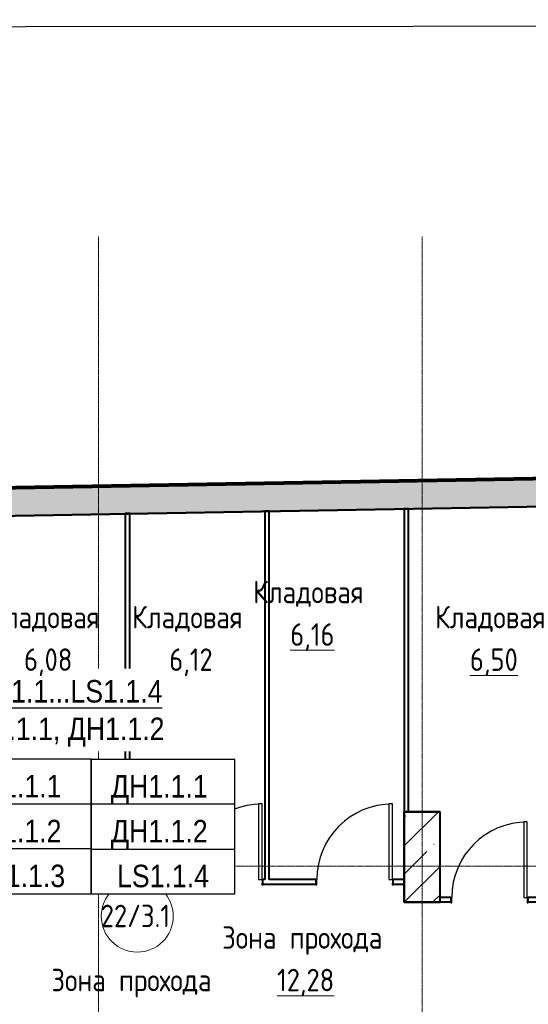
# Model space of a CAD drawing. Header units: millimetres. Extents: x -290 to 116110, y -2975 to 80225.
# Tile 86 of 247: x 25515 to 31171, y 69274 to 80225. Entities that reach past the tile are written whole.
import ezdxf
from ezdxf import colors
from ezdxf.entities.mleader import LeaderData, LeaderLine
from ezdxf.enums import TextEntityAlignment as Align
from ezdxf.math import Vec2, Vec3

# ---------------------------------------------------------------- set-up
doc = ezdxf.new("R2018")
doc.units = ezdxf.units.MM
doc.set_wipeout_variables(frame=1)
doc.linetypes.add('ADSK_Линия сетки', pattern=[25, 20, -2.5, 0, -2.5])
doc.layers.add('UNPLOTTED', color=2, linetype='Continuous', plot=False)
for name, color, linetype, lineweight in [('Двери', 7, 'Continuous', 18), ('Каркас_Импост', 7, 'Continuous', 30), ('КИП_выноска', 6, 'Continuous', 25), ('Марки помещений', 7, 'Continuous', 20), ('Монтажный зазор', 7, 'Continuous', 30), ('Несущие колонны', 7, 'Continuous', 18), ('Оси', 7, 'Continuous', 9), ('Панель', 7, 'Continuous', 30), ('Стены разрез', 7, 'Continuous', 40), ('Стены штриховка', 7, 'Continuous', 40)]:
    doc.layers.add(name, color=color, linetype=linetype, lineweight=lineweight)
doc.styles.add('Arial', font='arial.ttf', dxfattribs={"width": 0.85, "height": 350})
doc.styles.add('GOST 2.304', font='simplex.shx', dxfattribs={"width": 0.65, "oblique": 15})
doc.styles.add('GOST Common', font='GOST_Common.ttf', dxfattribs={"width": 0.9, "height": 250})
doc.styles.get("Standard").update_dxf_attribs({"font": 'arial.ttf'})

# ---------------------------------------------------------------- blocks, each defined once
blk = doc.blocks.new('101_Дверь_Однопольная - _ПЧ_800х2000_Кладовая_Л-4171007-B2_-11_400__На лист секция 4_-11_400')
at = {"layer": 'Каркас_Импост', "color": 253, "true_color": 0xaaaaaa}
for p, q in [((-420, 25), (-430, 25)), ((-430, 25), (-430, -35)), ((-420, -15), (-420, 25)), ((430, 25), (420, 25)), ((420, 25), (420, -15)), ((430, -35), (430, 25)), ((-430, -35), (-419, -35)), ((-419, -15), (-420, -15)), ((-419, -35), (-419, -15)), ((420, -15), (419, -15)), ((419, -15), (419, -35)), ((419, -35), (430, -35))]:
    blk.add_line(p, q, dxfattribs=at)
at = {"layer": 'Монтажный зазор', "color": 253, "true_color": 0xaaaaaa}
for p, q in [((-430, 25), (-431, 25)), ((-431, 25), (-431, -35)), ((-430, -35), (-430, 25)), ((431, 25), (430, 25)), ((430, 25), (430, -35)), ((431, -35), (431, 25)), ((-431, -35), (-430, -35)), ((430, -35), (431, -35))]:
    blk.add_line(p, q, dxfattribs=at)
at = {"layer": 'Панель', "color": 253, "true_color": 0xaaaaaa}
for p, q in [((420, 865), (380, 865)), ((380, 865), (380, 25)), ((420, 25), (420, 865)), ((380, 25), (420, 25))]:
    blk.add_line(p, q, dxfattribs=at)
blk.add_arc((420, 25), 840, 90, 180, dxfattribs=at)
blk = doc.blocks.new('135_SLK_GD_AR_rvt-1-B2_-11_400__На лист секция 4_-11_400')
at = {"layer": 'Стены разрез', "color": 253, "true_color": 0xaaaaaa}
for p, q in [((-13104230, -9224150), (-13113190, -9224307)), ((-13113185, -9224308), (-13104235, -9224152)), ((-13107310, -9224204), (-13107360, -9224204)), ((-13107360, -9224204), (-13107360, -9228300)), ((-13107310, -9228300), (-13107310, -9224204)), ((-13105760, -9224177), (-13105810, -9224177)), ((-13105810, -9224177), (-13105810, -9227550)), ((-13105760, -9227550), (-13105760, -9224177)), ((-13108860, -9224231), (-13108910, -9224231)), ((-13108910, -9224231), (-13108910, -9228300)), ((-13108860, -9228300), (-13108860, -9224231)), ((-13105410, -9227548), (-13105812, -9227548)), ((-13105812, -9227548), (-13105812, -9227550)), ((-13105812, -9227550), (-13105812, -9228551)), ((-13105408, -9227548), (-13105410, -9227548)), ((-13105408, -9228550), (-13105408, -9227548)), ((-13110479, -9228350), (-13109791, -9228350)), ((-13109791, -9228300), (-13110410, -9228300)), ((-13108910, -9228300), (-13108929, -9228300)), ((-13108929, -9228350), (-13108241, -9228350)), ((-13108241, -9228300), (-13108860, -9228300)), ((-13107360, -9228300), (-13107379, -9228300)), ((-13107379, -9228350), (-13106791, -9228350)), ((-13106791, -9228300), (-13107310, -9228300)), ((-13105810, -9228300), (-13105929, -9228300)), ((-13105929, -9228350), (-13105810, -9228350)), ((-13105812, -9228551), (-13105810, -9228551)), ((-13105810, -9228551), (-13105810, -9228552)), ((-13105810, -9228552), (-13105408, -9228552)), ((-13105291, -9228500), (-13105410, -9228500)), ((-13105410, -9228550), (-13105291, -9228550)), ((-13105408, -9228552), (-13105408, -9228550)), ((-13104210, -9228500), (-13104429, -9228500)), ((-13104429, -9228550), (-13104210, -9228550))]:
    blk.add_line(p, q, dxfattribs=at)
at = {"layer": 'Двери', "color": 253, "lineweight": 18, "true_color": 0xaaaaaa}
for p in [(-13109360, -9228325), (-13107810, -9228325), (-13106360, -9228325), (-13104860, -9228525)]:
    blk.add_blockref('101_Дверь_Однопольная - _ПЧ_800х2000_Кладовая_Л-4171007-B2_-11_400__На лист секция 4_-11_400', p, dxfattribs=at)
blk = doc.blocks.new('Бетон-Прямоугольная-Колонна - CLM_Подземные этажи_В40-400х1000-V95-B2_-11_400__На лист секция 4_-11_400')
at = {"layer": 'Несущие колонны', "lineweight": 9, "true_color": 0xaaaaaa}
h = blk.add_hatch(dxfattribs=at)
h.set_pattern_fill('FP_34', color=253, style=0, pattern_type=2)
h.set_pattern_definition([(225, (-13105609.66, -9228050.3), (314.308964, -314.308964), []), (225, (-13105923.97, -9228050.3), (314.308964, -314.308964), [555.625, -111.125, 3.353, -107.772])])
h.paths.add_polyline_path([(-200, 500), (-200, -500), (200, -500), (200, 500)])
at = {"layer": 'Несущие колонны', "color": 253, "lineweight": 40, "true_color": 0xaaaaaa}
for p, q in [((200, 500), (-200, 500)), ((-200, 500), (-200, -500)), ((200, -500), (200, 500)), ((-200, -500), (200, -500))]:
    blk.add_line(p, q, dxfattribs=at)
blk = doc.blocks.new('135_SLK_GD_KR_rvt-1-B2_-11_400__На лист секция 4_-11_400')
at = {"layer": 'Стены разрез', "lineweight": 9, "true_color": 0xaaaaaa}
h = blk.add_hatch(dxfattribs=at)
h.set_pattern_fill('FP_12', color=253, style=0, pattern_type=2)
h.set_pattern_definition([(45, (0, 0), (-314.308964, 314.308964), []), (45, (314.3, 0), (-314.308964, 314.308964), [555.625, -111.125, 3.353, -107.772])])
h.paths.add_polyline_path([(-13117879, -9224388), (-13073740, -9223618), (-13073740, -9223318), (-13117541, -9224082)])
at = {"layer": 'Стены разрез', "color": 253, "true_color": 0xaaaaaa}
for p, q in [((-13073720, -9223298), (-13117974, -9224070)), ((-13117879, -9224388), (-13074040, -9223623))]:
    blk.add_line(p, q, dxfattribs=at)
at = {"layer": 'Стены штриховка', "color": 253, "true_color": 0xaaaaaa}
for p, q in [((-13073738, -9223316), (-13117995, -9224088)), ((-13073734, -9223312), (-13117990, -9224084)), ((-13073730, -9223308), (-13117986, -9224080)), ((-13073740, -9223318), (-13117541, -9224082)), ((-13117541, -9224082), (-13073740, -9223318))]:
    blk.add_line(p, q, dxfattribs=at)
at = {"layer": 'Несущие колонны', "color": 7, "lineweight": 18, "true_color": 0xffffff, "rotation": 180}
blk.add_blockref('Бетон-Прямоугольная-Колонна - CLM_Подземные этажи_В40-400х1000-V95-B2_-11_400__На лист секция 4_-11_400', (-13105610, -9228050), dxfattribs=at)
blk = doc.blocks.new('ADSK_Марка_Помещение_ДваЗначения - Номер Имя-619306-B2_-11_400__На лист секция 4_-11_400')
at = {"layer": 'Марки помещений'}
blk.add_circle((0, 0), 4, dxfattribs=at)
blk = doc.blocks.new('A$Cc005853f')
at = {"layer": 'Оси', "color": 253, "linetype": 'ADSK_Линия сетки', "true_color": 0xaaaaaa}
for p, q in [((24303.1, 2607.6), (24303.1, 76890.5)), ((27903.1, 2607.6), (27903.1, 76890.7)), ((96019.7, 69889.4), (2670, 69889.4))]:
    blk.add_line(p, q, dxfattribs=at)
at = {"lineweight": 5}
for name in ['135_SLK_GD_KR_rvt-1-B2_-11_400__На лист секция 4_-11_400', '135_SLK_GD_AR_rvt-1-B2_-11_400__На лист секция 4_-11_400']:
    blk.add_blockref(name, (13133512.8, 9298039.8), dxfattribs=at)
at = {"layer": 'Марки помещений', "xscale": 99.99999999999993, "yscale": 99.99999999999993, "zscale": 99.99999999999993}
blk.add_blockref('ADSK_Марка_Помещение_ДваЗначения - Номер Имя-619306-B2_-11_400__На лист секция 4_-11_400', (24735.8, 69331.9), dxfattribs=at)
at = {"layer": 'Марки помещений', "lineweight": 9, "char_height": 250, "attachment_point": 1, "style": 'GOST Common'}
for s, insert, width in [('Кладовая', (26023.2, 73062.6), 1623.417), ('Кладовая', (23086.7, 72783.4), 1623.417), ('Кладовая', (24677.7, 72783.4), 1623.417), ('Кладовая', (28045.6, 72783.4), 1623.417), ('\\L6,16', (26436.7, 72589.4), 620.506), ('\\L6,08', (23476.4, 72310.2), 678.228), ('\\L6,12', (25091.2, 72310.2), 620.506), ('\\L6,50', (28435.3, 72310.2), 678.228), ('22/3.1', (24329.9, 69459.6), 995.696), ('Зона', (25680.1, 69220), 815.316), ('прохода', (26430.1, 69220), 1385.316), ('Зона', (23781.1, 68746.8), 815.316), ('прохода', (24531.1, 68746.8), 1385.316), ('\\L12,28', (26290.3, 68746.8), 815.316)]:
    blk.add_mtext(s, dxfattribs=dict(at, insert=insert, width=width))
blk = doc.blocks.new('*U331')
at = {"layer": 'UNPLOTTED'}
blk.add_lwpolyline([(0, 832), (0, 0), (-1164, 0), (-1164, 831)], close=True, dxfattribs=at)
blk = doc.blocks.new('*U340')
at = {"color": 0, "linetype": 'Continuous', "lineweight": 30, "ltscale": 75, "width": 0.85, "flags": 104}
blk.add_attdef('ПРИМЕЧАНИЕ_1', text='', height=2.5, dxfattribs=at).set_placement((8, -4.61), align=Align.BOTTOM_CENTER)
at = {"color": 0, "lineweight": 30, "width": 0.85, "flags": 104}
blk.add_attdef('ПРИМЕЧАНИЕ_2', text='', height=2.5, dxfattribs=at).set_placement((8, -15.75), align=Align.BOTTOM_CENTER)
at = {"color": 0, "lineweight": 30, "style": 'GOST 2.304', "width": 0.85}
for tag, p in [('ИМЯ_КАБЕЛЯ_2', (8, -15.72)), ('ИМЯ_КАБЕЛЯ_3', (8, -20.72)), ('ИМЯ_КАБЕЛЯ_4', (8, -25.72)), ('ИМЯ_КАБЕЛЯ_5', (8, -30.72)), ('ИМЯ_КАБЕЛЯ_6', (8, -35.72)), ('ИМЯ_КАБЕЛЯ_7', (8, -40.72)), ('ИМЯ_КАБЕЛЯ_8', (8, -45.72)), ('ИМЯ_КАБЕЛЯ_9', (8, -50.72))]:
    blk.add_attdef(tag, text='', height=2.5, dxfattribs=at).set_placement(p, align=Align.BOTTOM_CENTER)
at = {"linetype": 'Continuous'}
blk.add_wipeout([(0, -5.72), (16, -5.72), (16, -10.72), (0, -10.72)], dxfattribs=at)
at = {"color": 0}
blk.add_line((0, -10.72), (0, 0), dxfattribs=at)
at = {"color": 0, "linetype": 'Continuous'}
blk.add_lwpolyline([(0, -10.72), (16, -10.72), (16, -5.72), (0, -5.72)], close=True, dxfattribs=at)
at = {"color": 0, "lineweight": 30, "style": 'GOST 2.304', "width": 0.85}
blk.add_attdef('ИМЯ_КАБЕЛЯ_1', text='', height=2.5, dxfattribs=at).set_placement((8, -10.72), align=Align.BOTTOM_CENTER)
blk = doc.blocks.new('_None')
blk = doc.blocks.new('*U339')
at = {"color": 0, "linetype": 'Continuous', "lineweight": 30, "ltscale": 75, "width": 0.85, "flags": 104}
blk.add_attdef('ПРИМЕЧАНИЕ_1', text='', height=2.5, dxfattribs=at).set_placement((8, 3.61), align=Align.BOTTOM_CENTER)
at = {"color": 0, "lineweight": 30, "width": 0.85, "flags": 104}
blk.add_attdef('ПРИМЕЧАНИЕ_2', text='', height=2.5, dxfattribs=at).set_placement((8, -7.53), align=Align.BOTTOM_CENTER)
at = {"color": 0, "lineweight": 30, "style": 'GOST 2.304', "width": 0.85}
for tag, p in [('ИМЯ_КАБЕЛЯ_2', (8, -7.5)), ('ИМЯ_КАБЕЛЯ_3', (8, -12.5)), ('ИМЯ_КАБЕЛЯ_4', (8, -17.5)), ('ИМЯ_КАБЕЛЯ_5', (8, -22.5)), ('ИМЯ_КАБЕЛЯ_6', (8, -27.5)), ('ИМЯ_КАБЕЛЯ_7', (8, -32.5)), ('ИМЯ_КАБЕЛЯ_8', (8, -37.5)), ('ИМЯ_КАБЕЛЯ_9', (8, -42.5))]:
    blk.add_attdef(tag, text='', height=2.5, dxfattribs=at).set_placement(p, align=Align.BOTTOM_CENTER)
at = {"linetype": 'Continuous'}
blk.add_wipeout([(0, 2.5), (16, 2.5), (16, -2.5), (0, -2.5)], dxfattribs=at)
at = {"color": 0}
blk.add_line((0, -2.5), (0, 0), dxfattribs=at)
at = {"color": 0, "linetype": 'Continuous'}
blk.add_lwpolyline([(0, -2.5), (16, -2.5), (16, 2.5), (0, 2.5)], close=True, dxfattribs=at)
at = {"color": 0, "lineweight": 30, "style": 'GOST 2.304', "width": 0.85}
blk.add_attdef('ИМЯ_КАБЕЛЯ_1', text='', height=2.5, dxfattribs=at).set_placement((8, -2.5), align=Align.BOTTOM_CENTER)

msp = doc.modelspace()

# ---------------------------------------------------------------- block references
msp.add_blockref('A$Cc005853f', (2087, 922))

# ---------------------------------------------------------------- next in the draw order: block references
at = {"layer": 'UNPLOTTED', "xscale": 100, "yscale": 100, "zscale": 100}
msp.add_blockref('*U331', (116110, -2975), dxfattribs=at)

# ---------------------------------------------------------------- next in the draw order: block references
at = {"layer": 'КИП_выноска'}
ref = msp.add_blockref('*U340', (24709, 72572), dxfattribs=dict(at, xscale=100, yscale=100, zscale=100))
lines = msp.add_mtext('\\W0.8500;', dxfattribs={"layer": '0', "color": 0, "linetype": 'Continuous', "lineweight": 30, "ltscale": 75, "insert": (25509, 72111), "char_height": 2.5, "attachment_point": 1})
ref.add_attrib('ПРИМЕЧАНИЕ_1', '', (25509, 72111), dxfattribs={"flags": 104}).embed_mtext(lines)
ref.add_attrib('ИМЯ_КАБЕЛЯ_1', 'LS1.1.1 ', dxfattribs={"layer": '0', "color": 0, "lineweight": 30, "height": 250, "style": 'Arial', "width": 0.85}).set_placement((25509, 71500), align=Align.BOTTOM_CENTER)
lines = msp.add_mtext('\\W0.8500;', dxfattribs={"layer": '0', "color": 0, "lineweight": 30, "insert": (25509, 70997), "char_height": 2.5, "attachment_point": 1})
ref.add_attrib('ПРИМЕЧАНИЕ_2', '', (25509, 70997), dxfattribs={"flags": 104}).embed_mtext(lines)

# ---------------------------------------------------------------- next in the draw order: leaders
ml = msp.add_multileader_mtext('Standard', dxfattribs=at)
ml.set_content('LS1.1.1...LS1.1.4\\PДН1.1.1, ДН1.1.2', color=256, style='Arial')
ml.set_leader_properties(color=256, linetype='ByLayer', lineweight=-1)
ml.set_arrow_properties(name='NONE')
ml.build(insert=Vec2(0, 0))
ml.multileader.update_dxf_attribs({"has_dogleg": 0, "text_left_attachment_type": 6, "text_right_attachment_type": 6, "dogleg_length": 0.5, "arrow_head_size": 300})
ctx = ml.context
ctx.base_point, ctx.char_height, ctx.arrow_head_size, ctx.landing_gap_size, ctx.plane_origin = Vec3(24709, 72572), 250, 300, 100, Vec3(25254, 70019)
ctx.left_attachment, ctx.right_attachment = 6, 6
notes = []
notes.append((ctx, [(0, (1, 1, 0), (24708, 72572), (1, 0), 0.5, [(0, [(23925, 70335)], 0, [])])]))
ctx.mtext.insert, ctx.mtext.width, ctx.mtext.flow_direction = Vec3(24809, 72880), 3078.85, 5
ctx.mtext.has_bg_fill, ctx.mtext.bg_color, ctx.mtext.bg_scale_factor, ctx.mtext.bg_transparency, ctx.mtext.use_window_bg_color = 1, -1027028792, 1.5, 0, 1
for ctx, leaders in notes:
    for number, flags, end, landing, length, lines in leaders:
        leader = LeaderData()
        leader.index, (leader.has_last_leader_line, leader.has_dogleg_vector, leader.attachment_direction) = number, flags
        leader.last_leader_point, leader.dogleg_vector, leader.dogleg_length = Vec3(end), Vec3(landing), length
        for number, points, colour, breaks in lines:
            line = LeaderLine()
            line.index, line.vertices, line.color, line.breaks = number, Vec3.list(points), colors.encode_raw_color(colour), breaks
            leader.lines.append(line)
        ctx.leaders.append(leader)

# ---------------------------------------------------------------- next in the draw order: block references
ref = msp.add_blockref('*U339', (24709, 71251), dxfattribs=dict(at, xscale=100, yscale=100, zscale=100))
lines = msp.add_mtext('\\W0.8500;', dxfattribs={"layer": '0', "color": 0, "linetype": 'Continuous', "lineweight": 30, "ltscale": 75, "insert": (25509, 71612), "char_height": 2.5, "attachment_point": 1})
ref.add_attrib('ПРИМЕЧАНИЕ_1', '', (25509, 71612), dxfattribs={"flags": 104}).embed_mtext(lines)
ref.add_attrib('ИМЯ_КАБЕЛЯ_1', 'LS1.1.2 ', dxfattribs={"layer": '0', "color": 0, "lineweight": 30, "height": 250, "style": 'Arial', "width": 0.85}).set_placement((25509, 71001), align=Align.BOTTOM_CENTER)
lines = msp.add_mtext('\\W0.8500;', dxfattribs={"layer": '0', "color": 0, "lineweight": 30, "insert": (25509, 70498), "char_height": 2.5, "attachment_point": 1})
ref.add_attrib('ПРИМЕЧАНИЕ_2', '', (25509, 70498), dxfattribs={"flags": 104}).embed_mtext(lines)

# ---------------------------------------------------------------- next in the draw order: block references
ref = msp.add_blockref('*U339', (24709, 70752), dxfattribs=dict(at, xscale=100, yscale=100, zscale=100))
lines = msp.add_mtext('\\W0.8500;', dxfattribs={"layer": '0', "color": 0, "linetype": 'Continuous', "lineweight": 30, "ltscale": 75, "insert": (25509, 71113), "char_height": 2.5, "attachment_point": 1})
ref.add_attrib('ПРИМЕЧАНИЕ_1', '', (25509, 71113), dxfattribs={"flags": 104}).embed_mtext(lines)
ref.add_attrib('ИМЯ_КАБЕЛЯ_1', 'LS1.1.3', dxfattribs={"layer": '0', "color": 0, "lineweight": 30, "height": 250, "style": 'Arial', "width": 0.85}).set_placement((25509, 70502), align=Align.BOTTOM_CENTER)
lines = msp.add_mtext('\\W0.8500;', dxfattribs={"layer": '0', "color": 0, "lineweight": 30, "insert": (25509, 69999), "char_height": 2.5, "attachment_point": 1})
ref.add_attrib('ПРИМЕЧАНИЕ_2', '', (25509, 69999), dxfattribs={"flags": 104}).embed_mtext(lines)

# ---------------------------------------------------------------- next in the draw order: block references
ref = msp.add_blockref('*U339', (26309, 70751), dxfattribs=dict(at, xscale=100, yscale=100, zscale=100))
lines = msp.add_mtext('\\W0.8500;', dxfattribs={"layer": '0', "color": 0, "linetype": 'Continuous', "lineweight": 30, "ltscale": 75, "insert": (27109, 71112), "char_height": 2.5, "attachment_point": 1})
ref.add_attrib('ПРИМЕЧАНИЕ_1', '', (27109, 71112), dxfattribs={"flags": 104}).embed_mtext(lines)
ref.add_attrib('ИМЯ_КАБЕЛЯ_1', 'LS1.1.4', dxfattribs={"layer": '0', "color": 0, "lineweight": 30, "height": 250, "style": 'Arial', "width": 0.85}).set_placement((27109, 70501), align=Align.BOTTOM_CENTER)
lines = msp.add_mtext('\\W0.8500;', dxfattribs={"layer": '0', "color": 0, "lineweight": 30, "insert": (27109, 69998), "char_height": 2.5, "attachment_point": 1})
ref.add_attrib('ПРИМЕЧАНИЕ_2', '', (27109, 69998), dxfattribs={"flags": 104}).embed_mtext(lines)

# ---------------------------------------------------------------- next in the draw order: block references
ref = msp.add_blockref('*U339', (26309, 71748), dxfattribs=dict(at, xscale=100, yscale=100, zscale=100))
lines = msp.add_mtext('\\W0.8500;', dxfattribs={"layer": '0', "color": 0, "linetype": 'Continuous', "lineweight": 30, "ltscale": 75, "insert": (27109, 72110), "char_height": 2.5, "attachment_point": 1})
ref.add_attrib('ПРИМЕЧАНИЕ_1', '', (27109, 72110), dxfattribs={"flags": 104}).embed_mtext(lines)
ref.add_attrib('ИМЯ_КАБЕЛЯ_1', 'ДН1.1.1 ', dxfattribs={"layer": '0', "color": 0, "lineweight": 30, "height": 250, "style": 'Arial', "width": 0.85}).set_placement((27109, 71498), align=Align.BOTTOM_CENTER)
lines = msp.add_mtext('\\W0.8500;', dxfattribs={"layer": '0', "color": 0, "lineweight": 30, "insert": (27109, 70995), "char_height": 2.5, "attachment_point": 1})
ref.add_attrib('ПРИМЕЧАНИЕ_2', '', (27109, 70995), dxfattribs={"flags": 104}).embed_mtext(lines)

# ---------------------------------------------------------------- next in the draw order: block references
ref = msp.add_blockref('*U339', (26309, 71250), dxfattribs=dict(at, xscale=100, yscale=100, zscale=100))
lines = msp.add_mtext('\\W0.8500;', dxfattribs={"layer": '0', "color": 0, "linetype": 'Continuous', "lineweight": 30, "ltscale": 75, "insert": (27109, 71611), "char_height": 2.5, "attachment_point": 1})
ref.add_attrib('ПРИМЕЧАНИЕ_1', '', (27109, 71611), dxfattribs={"flags": 104}).embed_mtext(lines)
ref.add_attrib('ИМЯ_КАБЕЛЯ_1', 'ДН1.1.2 ', dxfattribs={"layer": '0', "color": 0, "lineweight": 30, "height": 250, "style": 'Arial', "width": 0.85}).set_placement((27109, 71000), align=Align.BOTTOM_CENTER)
lines = msp.add_mtext('\\W0.8500;', dxfattribs={"layer": '0', "color": 0, "lineweight": 30, "insert": (27109, 70497), "char_height": 2.5, "attachment_point": 1})
ref.add_attrib('ПРИМЕЧАНИЕ_2', '', (27109, 70497), dxfattribs={"flags": 104}).embed_mtext(lines)

doc.saveas('drawing.dxf')
